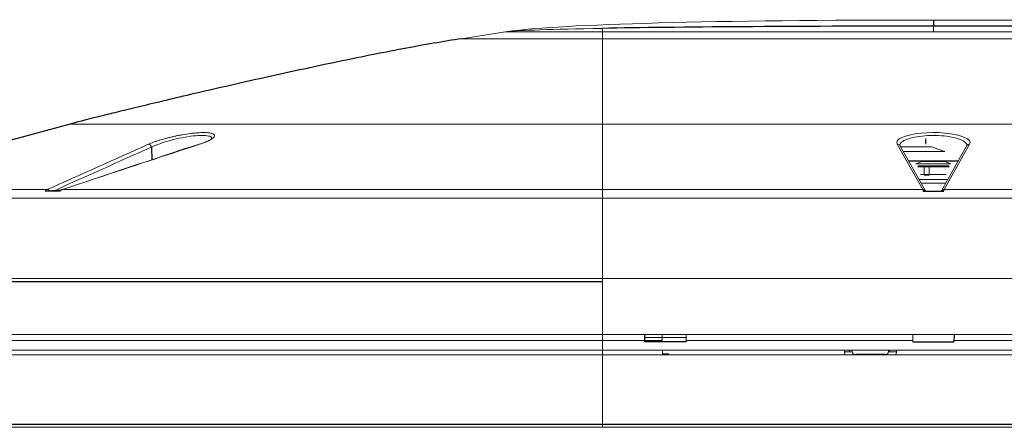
# Paper-space layout '_Right' of a CAD drawing. Header units: millimetres. Extents: x -605 to 634, y 5 to 2555.
# Tile 16 of 18: x -290 to 22, y 2426 to 2555. Entities that reach past the tile are written whole.
import ezdxf

# ---------------------------------------------------------------- set-up
doc = ezdxf.new("R2010")
doc.units = ezdxf.units.MM

psp = doc.layouts.new('_Right')

# ---------------------------------------------------------------- linework, layer by layer
at = {"color": 144, "linetype": 'Continuous', "lineweight": 18}
for p, q in [((-135.91, 2551.21), (-149.75, 2549.07)), ((-105, 2551.21), (-105, 2549.07)), ((105, 2551.21), (-105, 2551.21)), ((105, 2549.07), (-105, 2549.07)), ((-273.89, 2521.99), (273.89, 2521.99)), ((-105, 2521.99), (-105, 2425.76)), ((0.69, 2518.61), (0.69, 2518.32)), ((-3.38, 2501.2), (-11.49, 2515.65)), ((-2.55, 2500.8), (-10.62, 2515.18)), ((-10.46, 2514.79), (-0.63, 2514.79)), ((-2.38, 2515.6), (-2.38, 2517.42)), ((3.58, 2513.25), (-0.63, 2514.79)), ((10.62, 2515.18), (2.55, 2500.8)), ((11.49, 2515.65), (3.38, 2501.2)), ((10.58, 2515.36), (10.56, 2515.17)), ((-9.54, 2513.25), (3.58, 2513.25)), ((-3.66, 2510.13), (-5.53, 2509.38)), ((-5.53, 2509.38), (5.53, 2509.38)), ((-4.63, 2508.73), (4.63, 2508.73)), ((3.66, 2510.13), (-3.66, 2510.13)), ((-2.88, 2508.73), (-2.88, 2508.76)), ((-1.54, 2508.76), (2.89, 2508.76)), ((5.53, 2509.38), (3.66, 2510.13)), ((-4.97, 2508.39), (4.97, 2508.39)), ((4.1, 2506.02), (-4.1, 2506.02)), ((4.06, 2505.98), (-4.06, 2505.98)), ((-2.88, 2506.02), (-2.88, 2508.39)), ((-2.88, 2505.76), (-2.88, 2505.98)), ((-1.35, 2505.76), (-2.88, 2505.76)), ((-1.35, 2506.02), (-1.35, 2508.39)), ((-1.35, 2505.76), (-1.35, 2505.98)), ((-4.56, 2504.39), (4.56, 2504.39)), ((-3.93, 2503.26), (3.93, 2503.26)), ((-350.75, 2501.2), (-281.14, 2501.2)), ((-281.78, 2500.71), (-277.16, 2500.71)), ((-276.37, 2501.2), (-3.38, 2501.2)), ((-2.82, 2501.05), (-2.75, 2500.93)), ((-2.55, 2500.8), (-2.54, 2500.78)), ((2.54, 2500.78), (2.55, 2500.8)), ((3.37, 2501.18), (2.75, 2500.93)), ((2.75, 2500.93), (2.82, 2501.05)), ((3.38, 2501.2), (276.37, 2501.2)), ((352.96, 2498.46), (-352.96, 2498.46)), ((-354.3, 2472.96), (354.3, 2472.96)), ((-353.85, 2472.06), (-105, 2472.06)), ((-105, 2471.96), (-353.85, 2471.96)), ((-91.53, 2453.32), (-354.35, 2453.32)), ((-353.85, 2455.26), (353.85, 2455.26)), ((-78.45, 2454.26), (-91.55, 2454.26)), ((-86.02, 2452.92), (-86.06, 2455.26)), ((-78.44, 2455.26), (-78.48, 2452.92)), ((-6.53, 2453.32), (-78.47, 2453.32)), ((-6.52, 2452.92), (-6.56, 2455.26)), ((78.47, 2453.32), (6.53, 2453.32)), ((354.19, 2450.26), (-354.19, 2450.26)), ((-85.97, 2450.26), (-85.95, 2448.76)), ((-28.14, 2449.09), (-28.35, 2450.26)), ((-25.75, 2449.76), (-28.26, 2449.76)), ((-26.6, 2450.26), (-26.61, 2449.76)), ((-25.75, 2449.71), (-25.75, 2450.26)), ((-14.25, 2449.71), (-14.25, 2450.26)), ((-11.74, 2449.76), (-14.25, 2449.76)), ((-14.04, 2449.76), (-13.95, 2450.26)), ((-11.65, 2450.26), (-11.86, 2449.09)), ((353.73, 2448.76), (-353.73, 2448.76)), ((-84.05, 2449.04), (-85.95, 2449.04)), ((-84.05, 2448.76), (-84.05, 2449.04)), ((351.58, 2425.76), (-351.58, 2425.76))]:
    psp.add_line(p, q, dxfattribs=at)
at = {"color": 7, "linetype": 'Continuous', "lineweight": 25}
for p, q in [((-273.89, 2521.99), (-350.75, 2501.2)), ((-248.08, 2514.67), (-247.91, 2510.68)), ((-10.62, 2515.18), (-10.63, 2515.19)), ((10.63, 2515.19), (10.62, 2515.18)), ((-7.91, 2510.35), (7.91, 2510.35)), ((-4.63, 2508.73), (-4.97, 2508.39)), ((4.97, 2508.39), (4.63, 2508.73)), ((-278.74, 2500.93), (-276.6, 2501.13)), ((-2.75, 2500.93), (-3.37, 2501.18)), ((-3.27, 2500.71), (3.27, 2500.71)), ((-91.52, 2452.92), (-91.56, 2455.26)), ((-86.03, 2453.24), (-91.53, 2453.24)), ((-78.48, 2452.92), (-91.52, 2452.92)), ((-6.52, 2452.92), (6.52, 2452.92)), ((6.56, 2455.26), (6.52, 2452.92)), ((-15.25, 2448.83), (-24.75, 2448.83)), ((-352.58, 2426.71), (352.58, 2426.71))]:
    psp.add_line(p, q, dxfattribs=at)
at = {"color": 144, "linetype": 'Continuous', "lineweight": 18, "flags": 128}
for points in [[(-11.49, 2515.65), (-11.62, 2516.19), (-11.41, 2516.73), (-10.85, 2517.25), (-9.98, 2517.74), (-8.81, 2518.18), (-7.62, 2518.5)], [(7.38, 2518.55), (7.39, 2518.55), (8.81, 2518.18), (9.98, 2517.74), (10.85, 2517.25), (11.41, 2516.73), (11.62, 2516.19), (11.49, 2515.65)], [(-232.8, 2515.58), (-232.91, 2515.57), (-232.93, 2515.57)], [(-2.75, 2500.93), (-2.64, 2500.87), (-2.58, 2500.83)], [(2.58, 2500.83), (2.64, 2500.87), (2.75, 2500.93)]]:
    psp.add_lwpolyline(points, dxfattribs=at)
at = {"color": 144, "linetype": 'Continuous', "lineweight": 18}
for centre, radius, start, end in [((0.01, 2482.28), 37.02, 78.5171, 101.902), ((-249.12, 2514.52), 1.06, 7.813, 86.8849), ((-11.44, 2514.71), 0.949, 29.8393, 92.9232), ((11.44, 2514.71), 0.949, 87.0768, 150.1607), ((-4.1, 2505.98), 0.0381, 0, 90), ((4.1, 2505.98), 0.0381, 90, 180), ((-281.15, 2500.27), 0.927, 33.2274, 89.348), ((-276.39, 2500.85), 0.352, 86.4362, 143.3933), ((-6.08, 2500.34), 2.83, 7.5214, 17.7177), ((-3.33, 2500.25), 0.954, 33.9818, 92.8142), ((3.33, 2500.25), 0.954, 87.1858, 146.0182), ((6.08, 2500.34), 2.83, 162.2823, 172.4786), ((-27.16, 2449.26), 1, 190, 210.0662), ((-24.81, 2449.78), 0.944, 184.0827, 273.5701), ((-15.19, 2449.78), 0.944, 266.4299, 355.9173), ((-12.84, 2449.26), 1, 329.9338, 350)]:
    psp.add_arc(centre, radius, start, end, dxfattribs=at)
for points, knots in [([(0, 2554.99), (-69.25, 2555.11), (-121.26, 2553.48), (-135.22, 2551.32), (-135.91, 2551.21)], [0, 0, 0, 0, 0.95, 1, 1, 1, 1]), ([(-135.91, 2551.21), (-135.6, 2551.26), (-132.85, 2551.69), (-121.17, 2552.08), (-105.06, 2552.36)], [0.5662346, 0.5662346, 0.5662346, 0.5662346, 0.6162346, 1, 1, 1, 1]), ([(-105.06, 2552.36), (-105.05, 2552.25), (-105.04, 2552), (-105.02, 2551.67), (-105.01, 2551.41), (-105, 2551.28), (-105, 2551.21)], [0, 0, 0, 0, 0.372322, 0.686161, 0.846126, 1, 1, 1, 1]), ([(0, 2554.99), (69.25, 2555.11), (121.26, 2553.48), (135.22, 2551.32), (135.91, 2551.21)], [0, 0, 0, 0, 0.95, 1, 1, 1, 1]), ([(0, 2553.05), (0, 2552.85), (0, 2552.45), (0, 2551.92), (0, 2551.52), (0, 2551.31), (0, 2551.21)], [0, 0, 0, 0, 0.372322, 0.686161, 0.846126, 1, 1, 1, 1]), ([(-105, 2549.07), (-107.64, 2549.07), (-110.37, 2549.07), (-115.91, 2549.07), (-118.72, 2549.07), (-124.23, 2549.07), (-126.93, 2549.07), (-132.05, 2549.07), (-134.46, 2549.07), (-138.83, 2549.07), (-140.78, 2549.07), (-144.13, 2549.07), (-145.52, 2549.07), (-147.7, 2549.07), (-148.49, 2549.07), (-149.52, 2549.07), (-149.75, 2549.07), (-149.75, 2549.07)], [0, 0, 0, 0, 0.125, 0.125, 0.25, 0.25, 0.375, 0.375, 0.5, 0.5, 0.625, 0.625, 0.75, 0.75, 0.875, 0.875, 1, 1, 1, 1]), ([(-105, 2551.21), (-106.01, 2551.21), (-108.03, 2551.21), (-110.04, 2551.21), (-111.03, 2551.21), (-112.02, 2551.21), (-113.99, 2551.21), (-115.9, 2551.21), (-116.83, 2551.21), (-117.77, 2551.21), (-119.6, 2551.21), (-121.33, 2551.21), (-122.18, 2551.21), (-123.02, 2551.21), (-124.64, 2551.21), (-126.14, 2551.21), (-127.58, 2551.21), (-128.94, 2551.21), (-130.14, 2551.21), (-130.7, 2551.21), (-131.27, 2551.21), (-132.31, 2551.21), (-133.17, 2551.21), (-133.56, 2551.21), (-133.95, 2551.21), (-134.63, 2551.21), (-135.12, 2551.21), (-135.32, 2551.21), (-135.52, 2551.21), (-135.83, 2551.21), (-135.89, 2551.21), (-135.91, 2551.21)], [0, 0, 0, 0, 0.0625, 0.125, 0.125, 0.125, 0.1875, 0.25, 0.25, 0.25, 0.3125, 0.375, 0.375, 0.375, 0.4375, 0.5, 0.5, 0.5625, 0.625, 0.625, 0.625, 0.6875, 0.75, 0.75, 0.75, 0.8125, 0.875, 0.875, 0.875, 0.9375, 1, 1, 1, 1]), ([(-105, 2549.07), (-105, 2549.02), (-105, 2548.96), (-105, 2547.73), (-105, 2546.15), (-105, 2542.42), (-105, 2540.29), (-105, 2535.96), (-105, 2533.76), (-105, 2529.78), (-105, 2528.01), (-105, 2525.89), (-105, 2525.27), (-105, 2524.22), (-105, 2523.78), (-105, 2522.71), (-105, 2522.33), (-105, 2521.99)], [0.2440624, 0.2440624, 0.2440624, 0.2440624, 0.25, 0.25, 0.375, 0.375, 0.5, 0.5, 0.625, 0.625, 0.75, 0.75, 0.8125, 0.8125, 0.875, 0.875, 1, 1, 1, 1]), ([(-249.07, 2515.58), (-248.57, 2515.8), (-248.02, 2516.02), (-247.1, 2516.35), (-246.78, 2516.46), (-246.11, 2516.69), (-245.76, 2516.8), (-244.68, 2517.12), (-243.93, 2517.33), (-242.74, 2517.64), (-242.34, 2517.74), (-241.52, 2517.93), (-241.11, 2518.02), (-240.29, 2518.2), (-239.87, 2518.29), (-239.04, 2518.45), (-238.62, 2518.53), (-237.36, 2518.75), (-236.55, 2518.87), (-235.36, 2519.03), (-234.97, 2519.07), (-234.2, 2519.15), (-233.83, 2519.18), (-232.76, 2519.26), (-232.09, 2519.29), (-231.18, 2519.29), (-230.9, 2519.28), (-230.37, 2519.26), (-230.12, 2519.24), (-229.66, 2519.19), (-229.46, 2519.15), (-229.08, 2519.07), (-228.91, 2519.03), (-228.48, 2518.88), (-228.28, 2518.75), (-228.06, 2518.46), (-228.04, 2518.3), (-228.14, 2518.03), (-228.2, 2517.93), (-228.36, 2517.74), (-228.46, 2517.64), (-228.82, 2517.34), (-229.15, 2517.13), (-229.75, 2516.8), (-229.98, 2516.69), (-230.45, 2516.47), (-230.71, 2516.36), (-231.25, 2516.14), (-231.53, 2516.02), (-232.14, 2515.8), (-232.46, 2515.69), (-232.8, 2515.58)], [0, 0, 0, 0, 0.0625, 0.0625, 0.09375, 0.09375, 0.125, 0.125, 0.1875, 0.1875, 0.21875, 0.21875, 0.25, 0.25, 0.28125, 0.28125, 0.3125, 0.3125, 0.375, 0.375, 0.40625, 0.40625, 0.4375, 0.4375, 0.5, 0.5, 0.53125, 0.53125, 0.5625, 0.5625, 0.59375, 0.59375, 0.625, 0.625, 0.6875, 0.6875, 0.75, 0.75, 0.78125, 0.78125, 0.8125, 0.8125, 0.875, 0.875, 0.90625, 0.90625, 0.9375, 0.9375, 0.96875, 0.96875, 1, 1, 1, 1]), ([(-229.03, 2517.35), (-228.99, 2517.47), (-228.86, 2517.85), (-229.82, 2518.24), (-231.81, 2518.44), (-234.77, 2518.26), (-238.33, 2517.7), (-242.07, 2516.83), (-245.58, 2515.77), (-247.24, 2515.03), (-248.08, 2514.67)], [0, 0, 0, 0, 0.056302, 0.18331, 0.310191, 0.440495, 0.576219, 0.716544, 0.858272, 1, 1, 1, 1]), ([(10.59, 2515.17), (10.6, 2515.22), (10.71, 2515.63), (10.18, 2516.23), (9.06, 2516.89), (7.57, 2517.47), (5.12, 2518.04), (1.64, 2518.38), (-1.93, 2518.36), (-5.23, 2518.01), (-7.99, 2517.38), (-9.89, 2516.5), (-10.67, 2515.72), (-10.58, 2515.27), (-10.56, 2515.18)], [0, 0, 0, 0, 0.014125, 0.127176, 0.183722, 0.240257, 0.349768, 0.454757, 0.556054, 0.656021, 0.757359, 0.862143, 0.971152, 1, 1, 1, 1]), ([(-232.95, 2515.65), (-233.8, 2515.37), (-244.64, 2511.79), (-255.48, 2508.18), (-265.47, 2504.85)], [0, 0, 0, 0, 0.07796, 1, 1, 1, 1]), ([(-10.59, 2515.17), (-10.62, 2515.22), (-10.65, 2515.28), (-10.6, 2515.35), (-10.58, 2515.36)], [0, 0, 0, 0, 0.71742, 1, 1, 1, 1]), ([(-2.38, 2517.42), (-2.42, 2517.29), (-2.46, 2517.15), (-2.52, 2516.84), (-2.53, 2516.68), (-2.53, 2516.35), (-2.52, 2516.18), (-2.46, 2515.87), (-2.42, 2515.73), (-2.38, 2515.6)], [0, 0, 0, 0, 0.25, 0.25, 0.5, 0.5, 0.75, 0.75, 1, 1, 1, 1]), ([(-281.78, 2500.71), (-281.69, 2500.82), (-281.58, 2500.92), (-281.37, 2501.09), (-281.26, 2501.15), (-281.14, 2501.2)], [0, 0, 0, 0, 0.5, 0.5, 1, 1, 1, 1]), ([(-278.74, 2500.93), (-278.99, 2500.9), (-279.26, 2500.88), (-279.8, 2500.83), (-280.08, 2500.81), (-280.38, 2500.78)], [0, 0, 0, 0, 0.5, 0.5, 1, 1, 1, 1]), ([(-277.16, 2500.71), (-277.2, 2500.71), (-277.28, 2500.71), (-277.34, 2500.72), (-277.31, 2500.73), (-277.23, 2500.74), (-277.14, 2500.75), (-277.11, 2500.75)], [0, 0, 0, 0, 0.160593, 0.336064, 0.609724, 0.88065, 1, 1, 1, 1]), ([(-276.37, 2501.2), (-276.51, 2501.15), (-276.65, 2501.09), (-276.91, 2500.92), (-277.04, 2500.82), (-277.16, 2500.71)], [0, 0, 0, 0, 0.5, 0.5, 1, 1, 1, 1]), ([(-2.54, 2500.78), (-2.54, 2500.77), (-2.55, 2500.77), (-2.58, 2500.75), (-2.61, 2500.74), (-2.72, 2500.73), (-2.79, 2500.72), (-3, 2500.71), (-3.13, 2500.71), (-3.27, 2500.71)], [0, 0, 0, 0, 0.25, 0.25, 0.5, 0.5, 0.75, 0.75, 1, 1, 1, 1]), ([(2.54, 2500.78), (2.54, 2500.77), (2.55, 2500.77), (2.58, 2500.75), (2.61, 2500.74), (2.72, 2500.73), (2.79, 2500.72), (3, 2500.71), (3.13, 2500.71), (3.27, 2500.71)], [0, 0, 0, 0, 0.25, 0.25, 0.5, 0.5, 0.75, 0.75, 1, 1, 1, 1])]:
    psp.add_open_spline(points, degree=3, knots=knots, dxfattribs=at)
at = {"color": 7, "linetype": 'Continuous', "lineweight": 25}
for points in [[(0, 2553.05), (-44.96, 2553.05), (-81.29, 2552.78), (-105.06, 2552.36)], [(0, 2554.99), (0, 2554.99), (0, 2554.2), (0, 2553.05)], [(105.06, 2552.36), (81.29, 2552.78), (44.96, 2553.05), (0, 2553.05)]]:
    psp.add_open_spline(points, degree=3, dxfattribs=at)
psp.add_open_spline([(-149.75, 2549.07), (-152.53, 2548.64), (-155.48, 2548.15), (-161.71, 2547.07), (-164.97, 2546.48), (-171.75, 2545.2), (-175.26, 2544.52), (-182.46, 2543.07), (-189.84, 2541.56), (-197.36, 2539.96), (-204.86, 2538.33), (-208.6, 2537.51), (-219.63, 2535.05), (-226.74, 2533.43), (-239.73, 2530.4), (-245.59, 2529.01), (-253.12, 2527.2), (-255.41, 2526.65), (-259.55, 2525.64), (-261.39, 2525.18), (-264.63, 2524.38), (-266.03, 2524.03), (-267.82, 2523.58), (-268.37, 2523.44), (-269.37, 2523.18), (-271.65, 2522.6), (-272.95, 2522.24), (-273.89, 2521.99)], degree=3, knots=[0, 0, 0, 0, 0.0625, 0.0625, 0.125, 0.125, 0.1875, 0.1875, 0.25, 0.3125, 0.3125, 0.375, 0.375, 0.5, 0.5, 0.625, 0.625, 0.6875, 0.6875, 0.75, 0.75, 0.8125, 0.8125, 0.84375, 0.84375, 0.875, 1, 1, 1, 1], dxfattribs=at)
at = {"color": 144, "linetype": 'Continuous', "lineweight": 18}
for points in [[(-281.14, 2501.2), (-270.45, 2506.01), (-259.76, 2510.81), (-249.07, 2515.58)], [(-248.08, 2514.67), (-258.3, 2510.11), (-268.52, 2505.52), (-278.74, 2500.93)], [(-232.8, 2515.58), (-243.7, 2512), (-254.59, 2508.41), (-265.49, 2504.8)], [(-265.49, 2504.8), (-269.12, 2503.6), (-272.74, 2502.4), (-276.37, 2501.2)]]:
    psp.add_open_spline(points, degree=3, dxfattribs=at)

doc.saveas('drawing.dxf')
